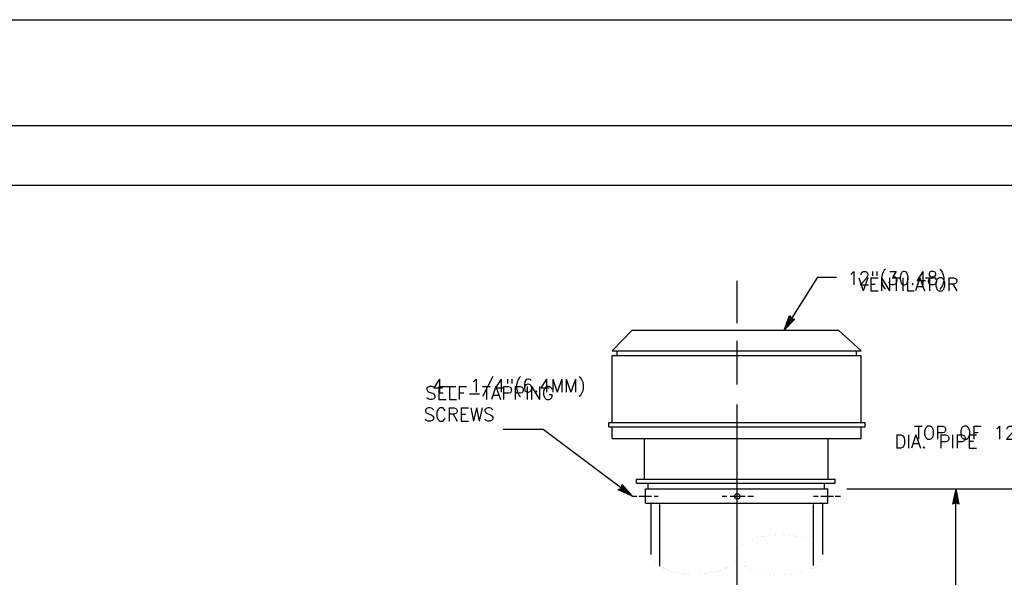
# Model space of a CAD drawing. Extents: x -17 to 2859, y -14 to 3983.
# Tile 18 of 39: x 4.95 to 14.26, y 11.01 to 16.29. Entities that reach past the tile are written whole.
import ezdxf
from ezdxf.enums import TextEntityAlignment as Align

# ---------------------------------------------------------------- set-up
doc = ezdxf.new("R2010")
doc.units = 0
doc.header["$LTSCALE"] = 25.4
doc.header["$MEASUREMENT"] = 0
doc.layers.add('PAN_TS', color=7, linetype='CONTINUOUS')
doc.styles.add('TXT_SHX', font='txt.shx')

# ---------------------------------------------------------------- blocks, each defined once
blk = doc.blocks.new('LT1')
at = {"layer": 'PAN_TS', "color": 24, "linetype": 'CONTINUOUS'}
for p, q in [((0, 0), (-0.0015, -0.000325)), ((-0.0015, -0.000325), (-0.00135, 0)), ((0, 0), (-0.001488, 0.000325)), ((-0.00135, 0), (-0.001488, 0.000325)), ((-0.000387, -0.000013), (-0.001362, 0.000212)), ((-0.001275, 0), (-0.001362, 0.000212)), ((-0.001362, -0.000212), (-0.001275, 0)), ((-0.000763, 0), (-0.001225, 0.0001)), ((-0.001187, 0), (-0.001225, 0.0001)), ((-0.000763, 0), (-0.001225, -0.0001)), ((-0.001225, -0.0001), (-0.001187, 0)), ((-0.000387, -0.000013), (-0.001362, -0.000212))]:
    blk.add_line(p, q, dxfattribs=at)

msp = doc.modelspace()

# ---------------------------------------------------------------- linework, layer by layer
at = {"layer": 'PAN_TS', "color": 7, "linetype": 'CONTINUOUS'}
for p, q in [((-17.1758, 16.2857), (24.8242, 16.2857)), ((-16.3008, 15.2857), (23.9492, 15.2857)), ((-15.0228, 14.7207), (23.2192, 14.7207)), ((11.7342, 13.4177), (11.7342, 13.8157)), ((12.4912, 13.8517), (12.1772, 13.3507)), ((12.4912, 13.8517), (12.6712, 13.8517)), ((10.5512, 13.1557), (10.7382, 13.3507)), ((10.7382, 13.3507), (12.6902, 13.3507)), ((12.9062, 13.1557), (12.6902, 13.3507)), ((11.7342, 12.8377), (11.7342, 13.2507)), ((10.5512, 13.1557), (12.9062, 13.1557)), ((10.5962, 13.1097), (10.5962, 13.1557)), ((12.8622, 13.1097), (12.8622, 13.1557)), ((10.5512, 13.1097), (12.9062, 13.1097)), ((10.5512, 12.4777), (10.5512, 13.1097)), ((12.9062, 12.4777), (12.9062, 13.1097)), ((11.7342, 10.3447), (11.7342, 12.6467)), ((9.5201, 12.4157), (9.8972, 12.4157)), ((9.8972, 12.4157), (10.7412, 11.7797)), ((10.5172, 12.4777), (12.9422, 12.4777)), ((10.5172, 12.4367), (10.5172, 12.4777)), ((10.5172, 12.4367), (12.9422, 12.4367)), ((10.5512, 12.3257), (10.5512, 12.4367)), ((12.9062, 12.3257), (12.9062, 12.4367)), ((12.9422, 12.4367), (12.9422, 12.4777)), ((10.5512, 12.3257), (12.9062, 12.3257)), ((10.8562, 11.9427), (10.8562, 12.3257)), ((12.5942, 11.9427), (12.5942, 12.3257)), ((10.7792, 11.9427), (12.6602, 11.9427)), ((10.7792, 11.9037), (10.7792, 11.9427)), ((12.6602, 11.9037), (12.6602, 11.9427)), ((10.7792, 11.9037), (12.6602, 11.9037)), ((10.8662, 11.8487), (12.5912, 11.8487)), ((10.8662, 11.7147), (10.8662, 11.8487)), ((10.8912, 11.8487), (10.8912, 11.9037)), ((12.5592, 11.8487), (12.5592, 11.9037)), ((12.5912, 11.7147), (12.5912, 11.8487)), ((12.7702, 11.8487), (15.0082, 11.8487)), ((13.8001, 10.1303), (13.8001, 11.8487)), ((10.7412, 11.7797), (10.7832, 11.7797)), ((10.8022, 11.7797), (10.9212, 11.7797)), ((10.9482, 11.7797), (10.9862, 11.7797)), ((11.5902, 11.7797), (11.6352, 11.7797)), ((11.6652, 11.7797), (11.8072, 11.7797)), ((11.8332, 11.7797), (11.8862, 11.7797)), ((12.4542, 11.7797), (12.5002, 11.7797)), ((12.5232, 11.7797), (12.6442, 11.7797)), ((12.6612, 11.7797), (12.7092, 11.7797)), ((10.8662, 11.7147), (12.5912, 11.7147)), ((10.9182, 11.2287), (10.9182, 11.7147)), ((11.0012, 11.1177), (11.0012, 11.7007)), ((12.4542, 11.1237), (12.4542, 11.7007)), ((12.5442, 11.2287), (12.5442, 11.7147))]:
    msp.add_line(p, q, dxfattribs=at)
at = {"layer": 'PAN_TS', "color": 7, "linetype": 'CONTINUOUS', "const_width": 0.00025}
msp.add_lwpolyline([(12.5442, 11.2257, 0.101119), (12.5363, 11.2629, 0.080944), (12.5131, 11.2986, 0.058867), (12.4754, 11.3315, 0.043275), (12.4247, 11.3603, 0.033591), (12.3628, 11.384, 0.027824), (12.2923, 11.4016, 0.024589), (12.2158, 11.4124, 0.023132), (12.1362, 11.416, 0.023132), (12.0566, 11.4124, 0.024589), (11.98, 11.4016, 0.027824), (11.9095, 11.384, 0.033591), (11.8477, 11.3603, 0.043275), (11.7969, 11.3315, 0.058867), (11.7592, 11.2986, 0.080944), (11.736, 11.2629, 0.101119), (11.7282, 11.2257, 0.101119), (11.736, 11.1886, 0.080944), (11.7592, 11.1529, 0.058867), (11.7969, 11.12, 0.043275), (11.8477, 11.0912, 0.033591), (11.9095, 11.0675, 0.027824), (11.98, 11.0499, 0.024589), (12.0566, 11.0391, 0.023132), (12.1362, 11.0354, 0.023132), (12.2158, 11.0391, 0.024589), (12.2923, 11.0499, 0.027824), (12.3628, 11.0675, 0.033591), (12.4247, 11.0912, 0.043275), (12.4754, 11.12, 0.058867), (12.5131, 11.1529, 0.080944), (12.5363, 11.1886, 0.101119)], format="xyb", close=True, dxfattribs=at)
msp.add_lwpolyline([(10.9242, 11.2347, 0.098915), (10.932, 11.197, 0.080097), (10.955, 11.1607, 0.059017), (10.9924, 11.1272, 0.043795), (11.0428, 11.0979, 0.034197), (11.1042, 11.0738, 0.028426), (11.1742, 11.0559, 0.02517), (11.2502, 11.0449, 0.023701), (11.3292, 11.0412, 0.023701), (11.4082, 11.0449, 0.02517), (11.4842, 11.0559, 0.028426), (11.5542, 11.0738, 0.034197), (11.6156, 11.0979, 0.043795), (11.6659, 11.1272, 0.059017), (11.7033, 11.1607, 0.080097), (11.7264, 11.197, 0.098915), (11.7342, 11.2347, 0.098915)], format="xyb", dxfattribs=at)
at = {"layer": 'PAN_TS', "color": 7, "linetype": 'CONTINUOUS'}
msp.add_circle((11.7342, 11.7797), 0.0256, dxfattribs=at)

# ---------------------------------------------------------------- block references
at = {"layer": 'PAN_TS', "linetype": 'CONTINUOUS'}
for p, xscale, yscale, zscale, rotation in [((12.1772, 13.3507), 96.00009564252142, 96.00009564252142, 96.00009564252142, 237.9226410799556), ((10.7412, 11.7797), 96.00033686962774, 96.00033686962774, 96.00033686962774, 323.0000087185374), ((13.8001, 11.8487), 96, 96, 96, 90.00000000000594)]:
    msp.add_blockref('LT1', p, dxfattribs=dict(at, xscale=xscale, yscale=yscale, zscale=zscale, rotation=rotation))

# ---------------------------------------------------------------- texts
at = {"layer": 'PAN_TS', "color": 7, "linetype": 'CONTINUOUS', "style": 'TXT_SHX'}
msp.add_text('12"(30.48)', height=0.125, dxfattribs=at).set_placement((12.7762, 13.7797))
for s, p in [('VENTILATOR', (13.352, 13.7207)), ('4- 1/4"(6.4MM)', (9.5732, 12.7632)), ('SELF-TAPPING', (9.3895, 12.6937)), ('SCREWS', (9.1023, 12.4907)), ('TOP OF 12"(30.48)', (14.2465, 12.3187)), ('DIA. PIPE', (13.6138, 12.2357))]:
    msp.add_text(s, height=0.125, dxfattribs=at).set_placement(p, align=Align.CENTER)

doc.saveas('drawing.dxf')
